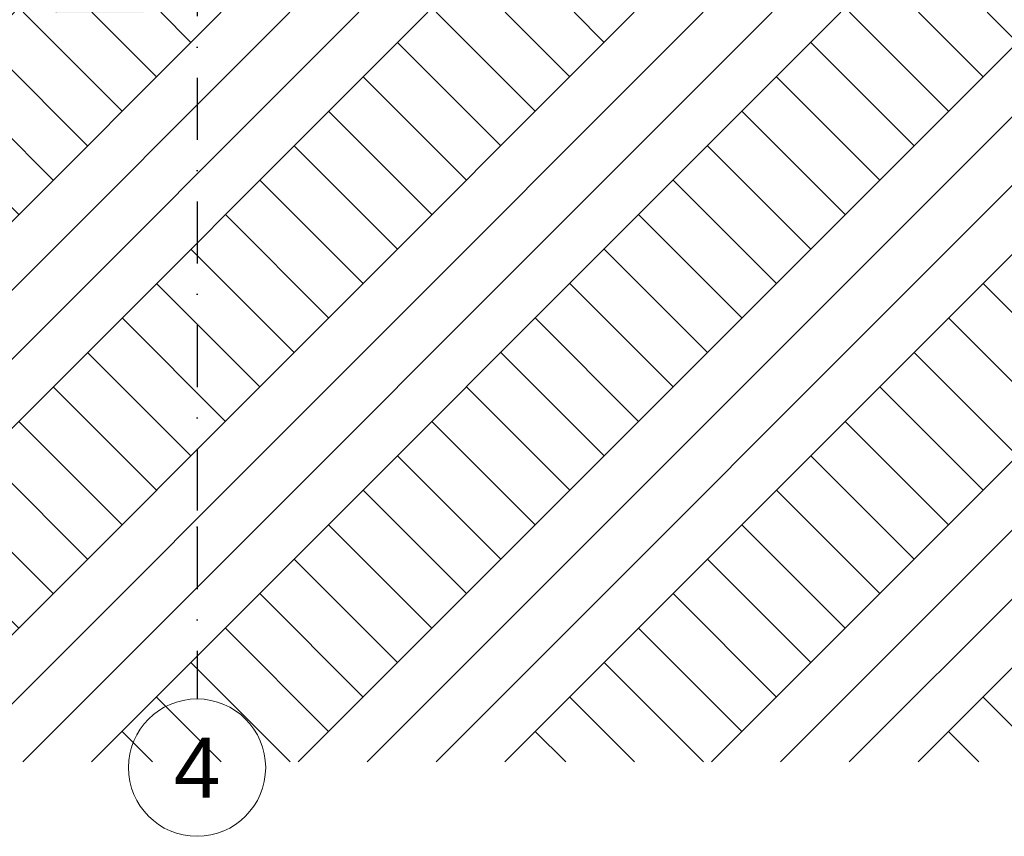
# Model space of a CAD drawing. Header units: millimetres. Extents: x 5751973 to 5786686, y -4800 to 9338.
# Tile 2 of 11: x 5759502 to 5765240, y -4800 to -44. Entities that reach past the tile are written whole.
import ezdxf
from ezdxf.enums import TextEntityAlignment as Align

# ---------------------------------------------------------------- set-up
doc = ezdxf.new("R2010")
doc.units = ezdxf.units.MM
doc.header["$MEASUREMENT"] = 0
doc.linetypes.add('Kropki i Kreski', pattern=[720, 360, -180, 0, -180])
doc.linetypes.add('Wipeout_Contour', pattern=[1000, 0, -1000])
for name, color, linetype in [('460-K Stropy', 7, 'Continuous'), ('Nowe_130-Z Teren otaczajacy', 7, 'Continuous'), ('Nowe_280-A Dachy Powłoki', 7, 'Continuous'), ('Nowe_410-K Osie', 7, 'Continuous'), ('Nowe_420-K Ściany', 7, 'Continuous'), ('Nowe_460-K Stropy', 7, 'Continuous'), ('Nowe_Wypełnienia PZT', 7, 'Continuous')]:
    doc.layers.add(name, color=color, linetype=linetype)
for name, color, linetype, lineweight, true_color in [('460-K Stropy_Nr_pióra__61', 7, 'Continuous', 13, 0x6a6a6a), ('Nowe_130-Z Teren otaczajacy_Nr_pióra__61', 7, 'Continuous', 13, 0x6a6a6a), ('Nowe_280-A Dachy Powłoki_Nr_pióra__61', 7, 'Continuous', 13, 0x6a6a6a), ('Nowe_410-K Osie_Nr_pióra__25', 7, 'Continuous', 25, 0x40a5ff), ('Nowe_420-K Ściany_Nr_pióra__61', 7, 'Continuous', 13, 0x6a6a6a), ('Nowe_460-K Stropy_Nr_pióra__61', 7, 'Continuous', 13, 0x6a6a6a), ('Nowe_Wypełnienia PZT_Nr_pióra__61', 7, 'Continuous', 13, 0x6a6a6a)]:
    doc.layers.add(name, color=color, linetype=linetype, lineweight=lineweight, true_color=true_color)
for name, color, linetype, lineweight in [('460-K Stropy_Nr_pióra__89', 7, 'Continuous', 13), ('Nowe_130-Z Teren otaczajacy_Nr_pióra__2', 8, 'Continuous', 13), ('Nowe_130-Z Teren otaczajacy_Nr_pióra__93', 7, 'Continuous', 13), ('Nowe_410-K Osie_Nr_pióra__1', 7, 'Continuous', 13), ('Nowe_410-K Osie_Nr_pióra__7', 7, 'Continuous', 13), ('Nowe_420-K Ściany_Nr_pióra__87', 7, 'Continuous', 13), ('Nowe_460-K Stropy_Nr_pióra__89', 7, 'Continuous', 13)]:
    doc.layers.add(name, color=color, linetype=linetype, lineweight=lineweight)
doc.styles.add('STYL_AUTOMATYCZNY_1', font='arial.ttf')

# ---------------------------------------------------------------- blocks, each defined once
blk = doc.blocks.new('ElemPrzekroju_1', base_point=(5361781.8, 0))
at = {"layer": '460-K Stropy_Nr_pióra__61', "linetype": 'Continuous', "lineweight": 0, "true_color": 0x1a1a1a}
for points in [[(5760277.2, -160), (5760225.6, -160), (5760225.6, -340.2), (5760277.2, -340.2)], [(5760277.2, -160), (5760277.2, -340.2), (5760535.6, -340.2), (5760535.6, -160)]]:
    blk.add_hatch(color=250, dxfattribs=at).paths.add_polyline_path(points)
at = {"layer": '460-K Stropy_Nr_pióra__89', "color": 7, "linetype": 'Continuous', "lineweight": 13}
for p, q in [((5760225.6, -340.2), (5760225.6, -160)), ((5760277.2, -340.2), (5760277.2, -160)), ((5760225.6, -340.2), (5760277.2, -340.2)), ((5760277.2, -340.2), (5760535.6, -340.2))]:
    blk.add_line(p, q, dxfattribs=at)
blk = doc.blocks.new('ElemPrzekroju_29', base_point=(5361781.8, 0))
at = {"layer": 'Nowe_420-K Ściany_Nr_pióra__61', "linetype": 'Continuous', "lineweight": 0, "true_color": 0x1a1a1a}
blk.add_hatch(color=250, dxfattribs=at).paths.add_polyline_path([(5760225.6, -340.2), (5760225.6, -3850), (5760245.6, -3850), (5760245.6, -340.2)])
at = {"layer": 'Nowe_420-K Ściany_Nr_pióra__87', "color": 7, "linetype": 'Continuous', "lineweight": 13}
for p, q in [((5760225.6, -3850), (5760225.6, -340.2)), ((5760245.6, -3850), (5760225.6, -3850))]:
    blk.add_line(p, q, dxfattribs=at)
blk = doc.blocks.new('ElemPrzekroju_30', base_point=(5361781.8, 0))
at = {"layer": 'Nowe_420-K Ściany_Nr_pióra__61', "linetype": 'Continuous', "lineweight": 0, "true_color": 0x1a1a1a}
blk.add_hatch(color=250, dxfattribs=at).paths.add_polyline_path([(5779425.6, -340.2), (5760245.6, -340.2), (5760245.6, -3850), (5760535.6, -3850), (5760535.6, -4180), (5779135.6, -4180), (5779135.6, -3850), (5779425.6, -3850)])
at = {"layer": 'Nowe_420-K Ściany_Nr_pióra__87', "color": 7, "linetype": 'Continuous', "lineweight": 13}
for p, q in [((5760245.6, -3850), (5760535.6, -3850)), ((5760535.6, -3850), (5760535.6, -4180)), ((5779135.6, -4180), (5760535.6, -4180))]:
    blk.add_line(p, q, dxfattribs=at)
blk = doc.blocks.new('ElemPrzekroju_42', base_point=(5361781.8, 0))
at = {"layer": 'Nowe_460-K Stropy_Nr_pióra__61', "linetype": 'Continuous', "lineweight": 0, "true_color": 0x1a1a1a}
blk.add_hatch(color=250, dxfattribs=at).paths.add_polyline_path([(5779135.6, -4180), (5760535.6, -4180), (5760535.6, -4190.2), (5779135.6, -4190.2)])
at = {"layer": 'Nowe_460-K Stropy_Nr_pióra__89', "color": 7, "linetype": 'Continuous', "lineweight": 13}
for q in [(5760535.6, -4180), (5779135.6, -4190.2)]:
    blk.add_line((5760535.6, -4190.2), q, dxfattribs=at)
blk = doc.blocks.new('ElemPrzekroju_43', base_point=(5361781.8, 0))
at = {"layer": 'Nowe_460-K Stropy_Nr_pióra__61', "linetype": 'Continuous', "lineweight": 0, "true_color": 0x1a1a1a}
blk.add_hatch(color=250, dxfattribs=at).paths.add_polyline_path([(5760535.6, -160), (5760535.6, -340.2), (5773178.5, -340.2), (5773178.5, -160)])
at = {"layer": 'Nowe_460-K Stropy_Nr_pióra__89', "color": 7, "linetype": 'Continuous', "lineweight": 13}
for q in [(5760535.6, -160), (5773178.5, -340.2)]:
    blk.add_line((5760535.6, -340.2), q, dxfattribs=at)
blk = doc.blocks.new('ElemPrzekroju_56', base_point=(5361781.8, 0))
at = {"layer": 'Nowe_130-Z Teren otaczajacy_Nr_pióra__61', "linetype": 'Continuous', "lineweight": 0, "true_color": 0x1a1a1a}
blk.add_hatch(color=250, dxfattribs=at).paths.add_polyline_path([(5760149, -1042.9), (5760149, -3641.7), (5760225.6, -3641.7), (5760225.6, -925)])
at = {"layer": 'Nowe_130-Z Teren otaczajacy_Nr_pióra__2', "color": 8, "linetype": 'Continuous', "lineweight": 13}
for p, q in [((5760149, -1042.9), (5760149, -3641.7)), ((5760149, -3641.7), (5760225.6, -3641.7))]:
    blk.add_line(p, q, dxfattribs=at)
blk = doc.blocks.new('ElemPrzekroju_89', base_point=(5361781.8, 0))
at = {"layer": 'Nowe_280-A Dachy Powłoki_Nr_pióra__61', "linetype": 'Continuous', "lineweight": 0, "true_color": 0x1a1a1a}
for points in [[(5759714.4, 399.8), (5759714.4, 389.4), (5760225.6, 1174.3), (5760225.6, 1184.6)], [(5759714.4, 389.4), (5759714.4, 95.7), (5760225.6, 880.6), (5760225.6, 1174.3)], [(5759714.4, 95.7), (5759714.4, 0), (5760225.6, 0), (5760225.6, 880.6)], [(5760225.6, -160), (5759714.4, -160), (5759714.4, -1043.3), (5760225.6, -258.4)], [(5759714.4, -1043.3), (5760148.7, -1043.4), (5760225.6, -925), (5760225.6, -258.4)]]:
    blk.add_hatch(color=250, dxfattribs=at).paths.add_polyline_path(points)
at = {"layer": 'Nowe_280-A Dachy Powłoki_Nr_pióra__61', "color": 251, "linetype": 'Continuous', "lineweight": 13, "true_color": 0x6a6a6a}
for p, q in [((5759714.4, 399.8), (5760225.6, 1184.6)), ((5759714.4, 389.4), (5759714.4, 399.8)), ((5759714.4, 95.7), (5759714.4, 389.4)), ((5759714.4, 0), (5759714.4, 95.7)), ((5759714.4, -1043.3), (5759714.4, -160)), ((5760225.6, -258.4), (5759714.4, -1043.3)), ((5760148.7, -1043.4), (5760225.6, -925)), ((5759714.4, -1043.3), (5760148.7, -1043.4))]:
    blk.add_line(p, q, dxfattribs=at)
blk = doc.blocks.new('ElemPrzekroju_157', base_point=(5361781.8, 0))
at = {"layer": 'Nowe_130-Z Teren otaczajacy', "linetype": 'Continuous', "lineweight": 0, "true_color": 0xaeaeae}
blk.add_hatch(color=253, dxfattribs=at).paths.add_polyline_path([(5758995.9, 0), (5758995.9, -160), (5765384.1, -160), (5765384.1, 0)])
at = {"layer": 'Nowe_130-Z Teren otaczajacy_Nr_pióra__93', "color": 7, "linetype": 'Continuous', "lineweight": 13}
blk.add_line((5765384.1, -160), (5758995.9, -160), dxfattribs=at)
blk = doc.blocks.new('Standardowy znacznik osi[3]', base_point=(5760535.6, 8538.2))
at = {"layer": 'Nowe_410-K Osie_Nr_pióra__25', "color": 161, "linetype": 'Kropki i Kreski', "lineweight": 25, "true_color": 0x40a5ff}
for p, q in [((5760535.6, 7538.2), (5760535.6, 8538.2)), ((5760535.6, 7538.2), (5760535.6, -3000)), ((5760535.6, -3000), (5760535.6, -4000))]:
    blk.add_line(p, q, dxfattribs=at)
for p in [(5760535.6, 7538.2), (5760535.6, 7538.2), (5760535.6, -3000), (5760535.6, -3000)]:
    blk.add_point(p, dxfattribs=at)
at = {"layer": 'Nowe_410-K Osie_Nr_pióra__7', "color": 7, "linetype": 'Continuous', "lineweight": 13}
for centre in [(5760535.6, 8938.2), (5760535.6, -4400)]:
    blk.add_circle(centre, 400, dxfattribs=at)
at = {"layer": 'Nowe_410-K Osie_Nr_pióra__1', "color": 7, "lineweight": 13, "style": 'STYL_AUTOMATYCZNY_1'}
for tag, p in [('AC_MarkerText_1_0', (5760535.6, 9113.2)), ('AC_MarkerText_1_1', (5760535.6, -4225))]:
    blk.add_attdef(tag, text='', height=350, rotation=360, dxfattribs=at).set_placement(p, align=Align.TOP_CENTER)

msp = doc.modelspace()

# ---------------------------------------------------------------- block references
at = {"layer": '460-K Stropy', "lineweight": 0}
msp.add_blockref('ElemPrzekroju_1', (5361781.8, 0), dxfattribs=at)
at = {"layer": 'Nowe_130-Z Teren otaczajacy', "lineweight": 0}
for name in ['ElemPrzekroju_157', 'ElemPrzekroju_56']:
    msp.add_blockref(name, (5361781.8, 0), dxfattribs=at)
at = {"layer": 'Nowe_280-A Dachy Powłoki', "lineweight": 0}
msp.add_blockref('ElemPrzekroju_89', (5361781.8, 0), dxfattribs=at)
at = {"layer": 'Nowe_420-K Ściany', "lineweight": 0}
for name in ['ElemPrzekroju_29', 'ElemPrzekroju_30']:
    msp.add_blockref(name, (5361781.8, 0), dxfattribs=at)
at = {"layer": 'Nowe_460-K Stropy', "lineweight": 0}
for name in ['ElemPrzekroju_43', 'ElemPrzekroju_42']:
    msp.add_blockref(name, (5361781.8, 0), dxfattribs=at)

# ---------------------------------------------------------------- next in the draw order: wipeouts: each hides what was drawn before it
at = {"color": 254, "linetype": 'Wipeout_Contour', "lineweight": 0, "ltscale": 23077321.38566487}
msp.add_wipeout([(5751973.5, 0), (5786685.6, 0), (5786685.6, -4366.4), (5751973.5, -4366.4)], dxfattribs=at).dxf.layer = 'Nowe_Wypełnienia PZT'

# ---------------------------------------------------------------- next in the draw order: hatches: boundary and pattern name
at = {"layer": 'Nowe_Wypełnienia PZT_Nr_pióra__61', "linetype": 'Continuous', "lineweight": 13, "true_color": 0x6a6a6a}
h = msp.add_hatch(dxfattribs=at)
h.set_pattern_fill('Grunt', color=251, style=0, pattern_type=2)
h.set_pattern_definition([(45, (5769329.5, -2183.2), (-602.066, 602.066), []), (45, (5769128.8, -1982.5), (-1204.13, 1204.13), []), (45, (5768928.1, -1781.8), (-1204.13, 1204.13), []), (135, (5768727.45, -1581.14), (200.6887, 200.6887), [851.45, -851.45])])
h.paths.add_polyline_path([(5751973.5, 0), (5786685.6, 0), (5786685.6, -4366.4), (5751973.5, -4366.4)])

# ---------------------------------------------------------------- next in the draw order: block references
at = {"layer": 'Nowe_410-K Osie', "color": 8, "linetype": 'Continuous', "lineweight": 13}
ref = msp.add_blockref('Standardowy znacznik osi[3]', (5760535.6, 8538.2), dxfattribs=at)
ref.add_attrib('AC_MarkerText_1', '4', dxfattribs={"layer": 'Nowe_410-K Osie_Nr_pióra__1', "color": 7, "lineweight": 13, "height": 350, "rotation": 360, "style": 'STYL_AUTOMATYCZNY_1'}).set_placement((5760535.6, 9113.2), align=Align.TOP_CENTER)
ref.add_attrib('AC_MarkerText_1_1', '4', dxfattribs={"layer": 'Nowe_410-K Osie_Nr_pióra__1', "color": 7, "lineweight": 13, "height": 350, "rotation": 360, "style": 'STYL_AUTOMATYCZNY_1'}).set_placement((5760535.6, -4225), align=Align.TOP_CENTER)

doc.saveas('drawing.dxf')
